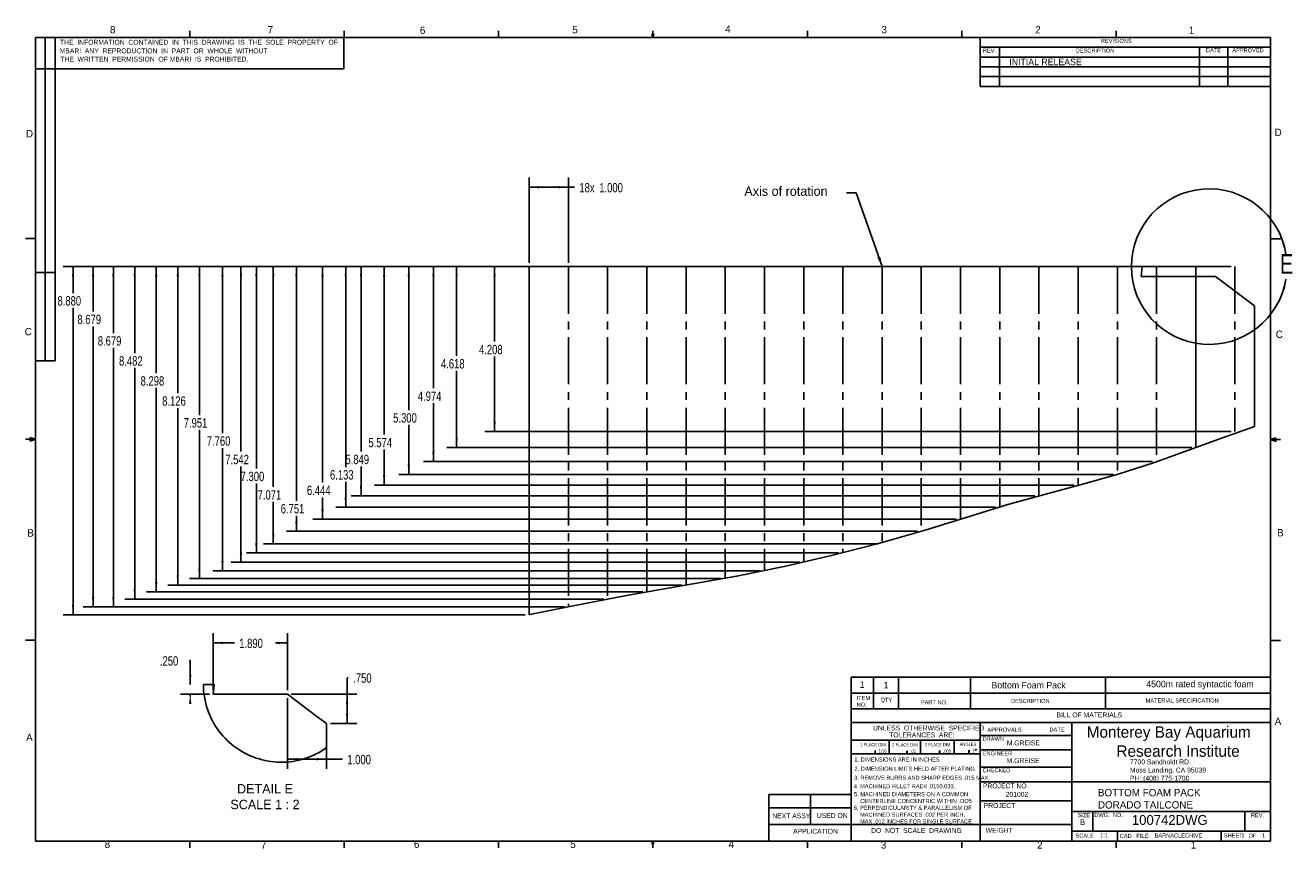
# Model space of a CAD drawing. Extents: x 0.5 to 16.6, y 0.3 to 10.8.
import ezdxf

# ---------------------------------------------------------------- set-up
doc = ezdxf.new("R2010")
doc.units = 0
doc.header["$MEASUREMENT"] = 0
doc.header["$PDSIZE"] = -1
doc.linetypes.add('SLDCENTERLINES0', pattern=[0.75, 0.6, -0.05, 0.05, -0.05])
doc.layers.get('0').update_dxf_attribs({"linetype": 'CONTINUOUS'})
doc.layers.get('DEFPOINTS').update_dxf_attribs({"linetype": 'CONTINUOUS'})
doc.dimstyles.new('SLDDIMSTYLE0', dxfattribs={"dimtxt": 0.12, "dimasz": 0.125, "dimexe": 0.125, "dimexo": 0.0625, "dimgap": 0.03, "dimtad": 0, "dimtih": 1, "dimtoh": 1, "dimdec": 3, "dimlfac": 2, "dimzin": 4, "dimtxsty": 'STANDARD', "dimcen": 0.09, "dimazin": 3, "dimtfac": 1, "dimtdec": 4, "dimtofl": 0, "dimtmove": 0, "dimatfit": 3, "dimtolj": 1, "dimtzin": 12})
doc.dimstyles.new('SLDDIMSTYLE1', dxfattribs={"dimtxt": 0.12, "dimasz": 0.125, "dimexe": 0.125, "dimexo": 0.0625, "dimgap": 0.03, "dimtad": 0, "dimtih": 1, "dimtoh": 1, "dimdec": 3, "dimlfac": 2, "dimzin": 12, "dimtxsty": 'STANDARD', "dimcen": 0.09, "dimazin": 3, "dimtfac": 1, "dimtdec": 4, "dimtofl": 0, "dimtmove": 0, "dimatfit": 3, "dimtolj": 1, "dimtzin": 12})
doc.dimstyles.new('SLDDIMSTYLE2', dxfattribs={"dimtxt": 6, "dimasz": 0.125, "dimexe": 0, "dimexo": 0.0625, "dimgap": 1.5, "dimtad": 0, "dimtih": 1, "dimtoh": 1, "dimdec": 0, "dimzin": 0, "dimtxsty": 'STANDARD', "dimcen": 0.09, "dimazin": 3, "dimtfac": 1, "dimtdec": 0, "dimtofl": 0, "dimtmove": 0, "dimatfit": 3, "dimtolj": 1, "dimtzin": 0})

# ---------------------------------------------------------------- blocks, each defined once
blk = doc.blocks.new('NOTE61')
at = {"color": 7}
for p, q in [((0.18, -0.106), (0.2, -0.106)), ((0.18, -0.126), (0.2, -0.126)), ((0.19, -0.116), (0.19, -0.096))]:
    blk.add_line(p, q, dxfattribs=at)
at = {"color": 7, "width": 0.75}
for s, height, p in [('1 PLACE DIM', 0.04167, (0, -0.042)), ('1/16', 0.0417, (0.233, -0.123))]:
    blk.add_text(s, height=height, dxfattribs=at).set_placement(p)
blk = doc.blocks.new('NOTE62')
at = {"color": 7}
for p, q in [((0.18, -0.106), (0.2, -0.106)), ((0.18, -0.126), (0.2, -0.126)), ((0.19, -0.116), (0.19, -0.096))]:
    blk.add_line(p, q, dxfattribs=at)
at = {"color": 7, "width": 0.75}
for s, height, p in [('2 PLACE DIM', 0.04167, (0, -0.042)), ('.02', 0.0417, (0.233, -0.123))]:
    blk.add_text(s, height=height, dxfattribs=at).set_placement(p)
blk = doc.blocks.new('NOTE63')
at = {"color": 7}
for p, q in [((0.18, -0.106), (0.2, -0.106)), ((0.18, -0.126), (0.2, -0.126)), ((0.19, -0.116), (0.19, -0.096))]:
    blk.add_line(p, q, dxfattribs=at)
at = {"color": 7, "width": 0.75}
for s, height, p in [('3 PLACE DIM', 0.04167, (0, -0.042)), ('.005', 0.0417, (0.233, -0.123))]:
    blk.add_text(s, height=height, dxfattribs=at).set_placement(p)
blk = doc.blocks.new('NOTE64')
at = {"color": 7}
for p, q in [((0.11, -0.106), (0.13, -0.106)), ((0.11, -0.126), (0.13, -0.126)), ((0.12, -0.116), (0.12, -0.096))]:
    blk.add_line(p, q, dxfattribs=at)
blk.add_circle((0.207, -0.091), 0.005, dxfattribs=at)
at = {"color": 7, "width": 0.75}
for s, p in [('ANGLES', (0, -0.042)), ('1', (0.163, -0.123))]:
    blk.add_text(s, height=0.0417, dxfattribs=at).set_placement(p)
blk = doc.blocks.new('*D4')
at = {"color": 7, "linetype": 'CONTINUOUS'}
for p, q in [((6.872, 7.719), (0.981, 7.719)), ((1.106, 7.719), (1.106, 7.382)), ((1.106, 3.279), (1.106, 7.192)), ((6.872, 3.279), (0.981, 3.279))]:
    blk.add_line(p, q, dxfattribs=at)
at = {"color": 7}
for points in [[(1.106, 7.719), (1.091, 7.594), (1.121, 7.594)], [(1.106, 3.279), (1.121, 3.404), (1.091, 3.404)]]:
    blk.add_solid(points, dxfattribs=at)
at = {"layer": 'DEFPOINTS', "color": 7}
for p in [(6.922, 7.719), (6.922, 3.279)]:
    blk.add_point(p, dxfattribs=at)
at = {"color": 7, "width": 0.75}
blk.add_text('8.880', height=0.12, dxfattribs=at).set_placement((0.907, 7.222))
blk = doc.blocks.new('*D5')
at = {"color": 7, "linetype": 'CONTINUOUS'}
for p, q in [((7.372, 7.719), (1.236, 7.719)), ((1.361, 7.719), (1.361, 7.147)), ((1.361, 3.379), (1.361, 6.956)), ((7.372, 3.379), (1.236, 3.379))]:
    blk.add_line(p, q, dxfattribs=at)
at = {"color": 7}
for points in [[(1.361, 7.719), (1.346, 7.594), (1.376, 7.594)], [(1.361, 3.379), (1.376, 3.504), (1.346, 3.504)]]:
    blk.add_solid(points, dxfattribs=at)
at = {"layer": 'DEFPOINTS', "color": 7}
for p in [(7.422, 7.719), (7.422, 3.379)]:
    blk.add_point(p, dxfattribs=at)
at = {"color": 7, "width": 0.75}
blk.add_text('8.679', height=0.12, dxfattribs=at).set_placement((1.162, 6.986))
blk = doc.blocks.new('*D6')
at = {"color": 7, "linetype": 'CONTINUOUS'}
for p, q in [((7.372, 7.719), (1.495, 7.719)), ((1.62, 7.719), (1.62, 6.872)), ((1.62, 3.379), (1.62, 6.681)), ((7.372, 3.379), (1.495, 3.379))]:
    blk.add_line(p, q, dxfattribs=at)
at = {"color": 7}
for points in [[(1.62, 7.719), (1.605, 7.594), (1.635, 7.594)], [(1.62, 3.379), (1.635, 3.504), (1.605, 3.504)]]:
    blk.add_solid(points, dxfattribs=at)
at = {"layer": 'DEFPOINTS', "color": 7}
for p in [(7.422, 7.719), (7.422, 3.379)]:
    blk.add_point(p, dxfattribs=at)
at = {"color": 7, "width": 0.75}
blk.add_text('8.679', height=0.12, dxfattribs=at).set_placement((1.421, 6.711))
blk = doc.blocks.new('*D7')
at = {"color": 7, "linetype": 'CONTINUOUS'}
for p, q in [((7.872, 7.719), (1.767, 7.719)), ((1.892, 7.719), (1.892, 6.616)), ((1.892, 3.478), (1.892, 6.426)), ((7.872, 3.478), (1.767, 3.478))]:
    blk.add_line(p, q, dxfattribs=at)
at = {"color": 7}
for points in [[(1.892, 7.719), (1.877, 7.594), (1.907, 7.594)], [(1.892, 3.478), (1.907, 3.603), (1.877, 3.603)]]:
    blk.add_solid(points, dxfattribs=at)
at = {"layer": 'DEFPOINTS', "color": 7}
for p in [(7.922, 7.719), (7.922, 3.478)]:
    blk.add_point(p, dxfattribs=at)
at = {"color": 7, "width": 0.75}
blk.add_text('8.482', height=0.12, dxfattribs=at).set_placement((1.692, 6.456))
blk = doc.blocks.new('*D8')
at = {"color": 7, "linetype": 'CONTINUOUS'}
for p, q in [((8.372, 7.719), (2.041, 7.719)), ((2.166, 7.719), (2.166, 6.361)), ((2.166, 3.57), (2.166, 6.171)), ((8.372, 3.57), (2.041, 3.57))]:
    blk.add_line(p, q, dxfattribs=at)
at = {"color": 7}
for points in [[(2.166, 7.719), (2.151, 7.594), (2.181, 7.594)], [(2.166, 3.57), (2.181, 3.695), (2.151, 3.695)]]:
    blk.add_solid(points, dxfattribs=at)
at = {"layer": 'DEFPOINTS', "color": 7}
for p in [(8.422, 7.719), (8.422, 3.57)]:
    blk.add_point(p, dxfattribs=at)
at = {"color": 7, "width": 0.75}
blk.add_text('8.298', height=0.12, dxfattribs=at).set_placement((1.967, 6.201))
blk = doc.blocks.new('*D9')
at = {"color": 7, "linetype": 'CONTINUOUS'}
for p, q in [((8.872, 7.719), (2.316, 7.719)), ((2.441, 7.719), (2.441, 6.106)), ((2.441, 3.656), (2.441, 5.915)), ((8.872, 3.656), (2.316, 3.656))]:
    blk.add_line(p, q, dxfattribs=at)
at = {"color": 7}
for points in [[(2.441, 7.719), (2.426, 7.594), (2.456, 7.594)], [(2.441, 3.656), (2.456, 3.781), (2.426, 3.781)]]:
    blk.add_solid(points, dxfattribs=at)
at = {"layer": 'DEFPOINTS', "color": 7}
for p in [(8.922, 7.719), (8.922, 3.656)]:
    blk.add_point(p, dxfattribs=at)
at = {"color": 7, "width": 0.75}
blk.add_text('8.126', height=0.12, dxfattribs=at).set_placement((2.242, 5.945))
blk = doc.blocks.new('*D10')
at = {"color": 7, "linetype": 'CONTINUOUS'}
for p, q in [((9.372, 7.719), (2.591, 7.719)), ((2.716, 7.719), (2.716, 5.826)), ((2.716, 3.743), (2.716, 5.636)), ((9.372, 3.743), (2.591, 3.743))]:
    blk.add_line(p, q, dxfattribs=at)
at = {"color": 7}
for points in [[(2.716, 7.719), (2.701, 7.594), (2.731, 7.594)], [(2.716, 3.743), (2.731, 3.868), (2.701, 3.868)]]:
    blk.add_solid(points, dxfattribs=at)
at = {"layer": 'DEFPOINTS', "color": 7}
for p in [(9.422, 7.719), (9.422, 3.743)]:
    blk.add_point(p, dxfattribs=at)
at = {"color": 7, "width": 0.75}
blk.add_text('7.951', height=0.12, dxfattribs=at).set_placement((2.517, 5.666))
blk = doc.blocks.new('*D11')
at = {"color": 7, "linetype": 'CONTINUOUS'}
for p, q in [((9.872, 7.719), (2.886, 7.719)), ((3.011, 7.719), (3.011, 5.595)), ((3.011, 3.839), (3.011, 5.405)), ((9.872, 3.839), (2.886, 3.839))]:
    blk.add_line(p, q, dxfattribs=at)
at = {"color": 7}
for points in [[(3.011, 7.719), (2.996, 7.594), (3.026, 7.594)], [(3.011, 3.839), (3.026, 3.964), (2.996, 3.964)]]:
    blk.add_solid(points, dxfattribs=at)
at = {"layer": 'DEFPOINTS', "color": 7}
for p in [(9.922, 7.719), (9.922, 3.839)]:
    blk.add_point(p, dxfattribs=at)
at = {"color": 7, "width": 0.75}
blk.add_text('7.760', height=0.12, dxfattribs=at).set_placement((2.811, 5.435))
blk = doc.blocks.new('*D12')
at = {"color": 7, "linetype": 'CONTINUOUS'}
for p, q in [((10.372, 7.719), (3.122, 7.719)), ((3.247, 7.719), (3.247, 5.36)), ((3.247, 3.948), (3.247, 5.169)), ((10.372, 3.948), (3.122, 3.948))]:
    blk.add_line(p, q, dxfattribs=at)
at = {"color": 7}
for points in [[(3.247, 7.719), (3.232, 7.594), (3.262, 7.594)], [(3.247, 3.948), (3.262, 4.073), (3.232, 4.073)]]:
    blk.add_solid(points, dxfattribs=at)
at = {"layer": 'DEFPOINTS', "color": 7}
for p in [(10.422, 7.719), (10.422, 3.948)]:
    blk.add_point(p, dxfattribs=at)
at = {"color": 7, "width": 0.75}
blk.add_text('7.542', height=0.12, dxfattribs=at).set_placement((3.047, 5.199))
blk = doc.blocks.new('*D13')
at = {"color": 7, "linetype": 'CONTINUOUS'}
for p, q in [((10.872, 7.719), (3.318, 7.719)), ((3.443, 7.719), (3.443, 5.144)), ((3.443, 4.069), (3.443, 4.953)), ((10.872, 4.069), (3.318, 4.069))]:
    blk.add_line(p, q, dxfattribs=at)
at = {"color": 7}
for points in [[(3.443, 7.719), (3.428, 7.594), (3.458, 7.594)], [(3.443, 4.069), (3.458, 4.194), (3.428, 4.194)]]:
    blk.add_solid(points, dxfattribs=at)
at = {"layer": 'DEFPOINTS', "color": 7}
for p in [(10.922, 7.719), (10.922, 4.069)]:
    blk.add_point(p, dxfattribs=at)
at = {"color": 7, "width": 0.75}
blk.add_text('7.300', height=0.12, dxfattribs=at).set_placement((3.243, 4.983))
blk = doc.blocks.new('*D14')
at = {"color": 7, "linetype": 'CONTINUOUS'}
for p, q in [((11.372, 7.719), (3.534, 7.719)), ((3.659, 7.719), (3.659, 4.908)), ((3.659, 4.183), (3.659, 4.717)), ((11.372, 4.183), (3.534, 4.183))]:
    blk.add_line(p, q, dxfattribs=at)
at = {"color": 7}
for points in [[(3.659, 7.719), (3.644, 7.594), (3.674, 7.594)], [(3.659, 4.183), (3.674, 4.308), (3.644, 4.308)]]:
    blk.add_solid(points, dxfattribs=at)
at = {"layer": 'DEFPOINTS', "color": 7}
for p in [(11.422, 7.719), (11.422, 4.183)]:
    blk.add_point(p, dxfattribs=at)
at = {"color": 7, "width": 0.75}
blk.add_text('7.071', height=0.12, dxfattribs=at).set_placement((3.459, 4.747))
blk = doc.blocks.new('*D15')
at = {"color": 7, "linetype": 'CONTINUOUS'}
for p, q in [((11.872, 7.719), (3.829, 7.719)), ((3.954, 7.719), (3.954, 4.731)), ((3.954, 4.343), (3.954, 4.541)), ((11.872, 4.343), (3.829, 4.343))]:
    blk.add_line(p, q, dxfattribs=at)
at = {"color": 7}
for points in [[(3.954, 7.719), (3.939, 7.594), (3.969, 7.594)], [(3.954, 4.343), (3.969, 4.468), (3.939, 4.468)]]:
    blk.add_solid(points, dxfattribs=at)
at = {"layer": 'DEFPOINTS', "color": 7}
for p in [(11.922, 7.719), (11.922, 4.343)]:
    blk.add_point(p, dxfattribs=at)
at = {"color": 7, "width": 0.75}
blk.add_text('6.751', height=0.12, dxfattribs=at).set_placement((3.754, 4.571))
blk = doc.blocks.new('*D16')
at = {"color": 7, "linetype": 'CONTINUOUS'}
for p, q in [((12.372, 7.719), (4.162, 7.719)), ((4.287, 7.719), (4.287, 4.967)), ((4.287, 4.497), (4.287, 4.776)), ((12.372, 4.497), (4.162, 4.497))]:
    blk.add_line(p, q, dxfattribs=at)
at = {"color": 7}
for points in [[(4.287, 7.719), (4.272, 7.594), (4.302, 7.594)], [(4.287, 4.497), (4.302, 4.622), (4.272, 4.622)]]:
    blk.add_solid(points, dxfattribs=at)
at = {"layer": 'DEFPOINTS', "color": 7}
for p in [(12.422, 7.719), (12.422, 4.497)]:
    blk.add_point(p, dxfattribs=at)
at = {"color": 7, "width": 0.75}
blk.add_text('6.444', height=0.12, dxfattribs=at).set_placement((4.088, 4.806))
blk = doc.blocks.new('*D17')
at = {"color": 7, "linetype": 'CONTINUOUS'}
for p, q in [((12.872, 7.719), (4.457, 7.719)), ((4.582, 7.719), (4.582, 5.163)), ((4.582, 4.652), (4.582, 4.973)), ((12.872, 4.652), (4.457, 4.652))]:
    blk.add_line(p, q, dxfattribs=at)
at = {"color": 7}
for points in [[(4.582, 7.719), (4.567, 7.594), (4.597, 7.594)], [(4.582, 4.652), (4.597, 4.777), (4.567, 4.777)]]:
    blk.add_solid(points, dxfattribs=at)
at = {"layer": 'DEFPOINTS', "color": 7}
for p in [(12.922, 7.719), (12.922, 4.652)]:
    blk.add_point(p, dxfattribs=at)
at = {"color": 7, "width": 0.75}
blk.add_text('6.133', height=0.12, dxfattribs=at).set_placement((4.382, 5.003))
blk = doc.blocks.new('*D18')
at = {"color": 7, "linetype": 'CONTINUOUS'}
for p, q in [((13.372, 7.719), (4.653, 7.719)), ((4.778, 7.719), (4.778, 5.36)), ((4.778, 4.794), (4.778, 5.169)), ((13.372, 4.794), (4.653, 4.794))]:
    blk.add_line(p, q, dxfattribs=at)
at = {"color": 7}
for points in [[(4.778, 7.719), (4.763, 7.594), (4.793, 7.594)], [(4.778, 4.794), (4.793, 4.919), (4.763, 4.919)]]:
    blk.add_solid(points, dxfattribs=at)
at = {"layer": 'DEFPOINTS', "color": 7}
for p in [(13.422, 7.719), (13.422, 4.794)]:
    blk.add_point(p, dxfattribs=at)
at = {"color": 7, "width": 0.75}
blk.add_text('5.849', height=0.12, dxfattribs=at).set_placement((4.579, 5.199))
blk = doc.blocks.new('*D19')
at = {"color": 7, "linetype": 'CONTINUOUS'}
for p, q in [((13.872, 7.719), (4.948, 7.719)), ((5.073, 7.719), (5.073, 5.576)), ((5.073, 4.932), (5.073, 5.385)), ((13.872, 4.932), (4.948, 4.932))]:
    blk.add_line(p, q, dxfattribs=at)
at = {"color": 7}
for points in [[(5.073, 7.719), (5.058, 7.594), (5.088, 7.594)], [(5.073, 4.932), (5.088, 5.057), (5.058, 5.057)]]:
    blk.add_solid(points, dxfattribs=at)
at = {"layer": 'DEFPOINTS', "color": 7}
for p in [(13.922, 7.719), (13.922, 4.932)]:
    blk.add_point(p, dxfattribs=at)
at = {"color": 7, "width": 0.75}
blk.add_text('5.574', height=0.12, dxfattribs=at).set_placement((4.873, 5.415))
blk = doc.blocks.new('*D20')
at = {"color": 7, "linetype": 'CONTINUOUS'}
for p, q in [((14.372, 7.719), (5.262, 7.719)), ((5.387, 7.719), (5.387, 5.89)), ((5.387, 5.069), (5.387, 5.699)), ((14.372, 5.069), (5.262, 5.069))]:
    blk.add_line(p, q, dxfattribs=at)
at = {"color": 7}
for points in [[(5.387, 7.719), (5.372, 7.594), (5.402, 7.594)], [(5.387, 5.069), (5.402, 5.194), (5.372, 5.194)]]:
    blk.add_solid(points, dxfattribs=at)
at = {"layer": 'DEFPOINTS', "color": 7}
for p in [(14.422, 7.719), (14.422, 5.069)]:
    blk.add_point(p, dxfattribs=at)
at = {"color": 7, "width": 0.75}
blk.add_text('5.300', height=0.12, dxfattribs=at).set_placement((5.188, 5.729))
blk = doc.blocks.new('*D21')
at = {"color": 7, "linetype": 'CONTINUOUS'}
for p, q in [((15.872, 7.719), (6.356, 7.719)), ((6.481, 7.719), (6.481, 6.762)), ((6.481, 5.615), (6.481, 6.571)), ((15.872, 5.615), (6.356, 5.615))]:
    blk.add_line(p, q, dxfattribs=at)
at = {"color": 7}
for points in [[(6.481, 7.719), (6.466, 7.594), (6.496, 7.594)], [(6.481, 5.615), (6.496, 5.74), (6.466, 5.74)]]:
    blk.add_solid(points, dxfattribs=at)
at = {"layer": 'DEFPOINTS', "color": 7}
for p in [(15.922, 7.719), (15.922, 5.615)]:
    blk.add_point(p, dxfattribs=at)
at = {"color": 7, "width": 0.75}
blk.add_text('4.208', height=0.12, dxfattribs=at).set_placement((6.282, 6.601))
blk = doc.blocks.new('*D22')
at = {"color": 7, "linetype": 'CONTINUOUS'}
for p, q in [((14.872, 7.719), (5.576, 7.719)), ((5.701, 7.719), (5.701, 6.167)), ((5.701, 5.232), (5.701, 5.976)), ((14.872, 5.232), (5.576, 5.232))]:
    blk.add_line(p, q, dxfattribs=at)
at = {"color": 7}
for points in [[(5.701, 7.719), (5.686, 7.594), (5.716, 7.594)], [(5.701, 5.232), (5.716, 5.357), (5.686, 5.357)]]:
    blk.add_solid(points, dxfattribs=at)
at = {"layer": 'DEFPOINTS', "color": 7}
for p in [(14.922, 7.719), (14.922, 5.232)]:
    blk.add_point(p, dxfattribs=at)
at = {"color": 7, "width": 0.75}
blk.add_text('4.974', height=0.12, dxfattribs=at).set_placement((5.502, 6.006))
blk = doc.blocks.new('*D23')
at = {"color": 7, "linetype": 'CONTINUOUS'}
for p, q in [((15.372, 7.719), (5.872, 7.719)), ((5.997, 7.719), (5.997, 6.581)), ((5.997, 5.41), (5.997, 6.39)), ((15.372, 5.41), (5.872, 5.41))]:
    blk.add_line(p, q, dxfattribs=at)
at = {"color": 7}
for points in [[(5.997, 7.719), (5.982, 7.594), (6.012, 7.594)], [(5.997, 5.41), (6.012, 5.535), (5.982, 5.535)]]:
    blk.add_solid(points, dxfattribs=at)
at = {"layer": 'DEFPOINTS', "color": 7}
for p in [(15.422, 7.719), (15.422, 5.41)]:
    blk.add_point(p, dxfattribs=at)
at = {"color": 7, "width": 0.75}
blk.add_text('4.618', height=0.12, dxfattribs=at).set_placement((5.797, 6.42))
blk = doc.blocks.new('*D24')
at = {"color": 7, "linetype": 'CONTINUOUS'}
for p, q in [((6.922, 7.769), (6.922, 8.857)), ((6.922, 8.732), (7.422, 8.732)), ((7.422, 7.769), (7.422, 8.857)), ((7.422, 8.732), (7.5, 8.732))]:
    blk.add_line(p, q, dxfattribs=at)
at = {"color": 7}
for points in [[(6.922, 8.732), (7.047, 8.717), (7.047, 8.747)], [(7.422, 8.732), (7.297, 8.747), (7.297, 8.717)]]:
    blk.add_solid(points, dxfattribs=at)
at = {"layer": 'DEFPOINTS', "color": 7}
for p in [(6.922, 7.719), (7.422, 7.719)]:
    blk.add_point(p, dxfattribs=at)
at = {"color": 7, "width": 0.75}
for s, p in [('18x', (7.562, 8.666)), ('1.000', (7.816, 8.666))]:
    blk.add_text(s, height=0.12, dxfattribs=at).set_placement(p)
blk = doc.blocks.new('*D25')
at = {"color": 7, "linetype": 'CONTINUOUS'}
for p, q in [((2.585, 2.696), (2.6, 2.696)), ((2.6, 2.696), (2.6, 2.39)), ((2.844, 2.265), (2.475, 2.265)), ((2.6, 2.265), (2.6, 2.235))]:
    blk.add_line(p, q, dxfattribs=at)
at = {"color": 7}
for points in [[(2.6, 2.39), (2.615, 2.515), (2.585, 2.515)], [(2.6, 2.265), (2.585, 2.14), (2.615, 2.14)]]:
    blk.add_solid(points, dxfattribs=at)
at = {"layer": 'DEFPOINTS', "color": 7}
for p in [(2.894, 2.265), (4.339, 2.39)]:
    blk.add_point(p, dxfattribs=at)
at = {"color": 7, "width": 0.75}
blk.add_text('.250', height=0.12, dxfattribs=at).set_placement((2.213, 2.63))
blk = doc.blocks.new('*D26')
at = {"color": 7, "linetype": 'CONTINUOUS'}
for p, q in [((3.839, 2.215), (3.839, 1.312)), ((4.339, 1.84), (4.339, 1.312)), ((3.839, 1.437), (4.339, 1.437)), ((4.339, 1.437), (4.54, 1.437))]:
    blk.add_line(p, q, dxfattribs=at)
at = {"color": 7}
for points in [[(3.839, 1.437), (3.964, 1.422), (3.964, 1.452)], [(4.339, 1.437), (4.214, 1.452), (4.214, 1.422)]]:
    blk.add_solid(points, dxfattribs=at)
at = {"layer": 'DEFPOINTS', "color": 7}
for p in [(3.839, 2.265), (4.339, 1.89)]:
    blk.add_point(p, dxfattribs=at)
at = {"color": 7, "width": 0.75}
blk.add_text('1.000', height=0.12, dxfattribs=at).set_placement((4.603, 1.371))
blk = doc.blocks.new('*D27')
at = {"color": 7, "linetype": 'CONTINUOUS'}
for p, q in [((4.615, 2.476), (4.6, 2.476)), ((4.6, 2.476), (4.6, 2.265)), ((3.889, 2.265), (4.725, 2.265)), ((4.6, 1.89), (4.6, 2.265)), ((4.389, 1.89), (4.725, 1.89))]:
    blk.add_line(p, q, dxfattribs=at)
at = {"color": 7}
for points in [[(4.6, 2.265), (4.585, 2.14), (4.615, 2.14)], [(4.6, 1.89), (4.615, 2.015), (4.585, 2.015)]]:
    blk.add_solid(points, dxfattribs=at)
at = {"layer": 'DEFPOINTS', "color": 7}
for p in [(3.839, 2.265), (4.339, 1.89)]:
    blk.add_point(p, dxfattribs=at)
at = {"color": 7, "width": 0.75}
blk.add_text('.750', height=0.12, dxfattribs=at).set_placement((4.678, 2.411))
blk = doc.blocks.new('*D28')
at = {"color": 7, "linetype": 'CONTINUOUS'}
for p, q in [((2.894, 2.315), (2.894, 3.044)), ((2.894, 2.919), (3.163, 2.919)), ((3.839, 2.919), (3.687, 2.919)), ((3.839, 2.315), (3.839, 3.044))]:
    blk.add_line(p, q, dxfattribs=at)
at = {"color": 7}
for points in [[(2.894, 2.919), (3.019, 2.904), (3.019, 2.934)], [(3.839, 2.919), (3.714, 2.934), (3.714, 2.904)]]:
    blk.add_solid(points, dxfattribs=at)
at = {"layer": 'DEFPOINTS', "color": 7}
for p in [(2.894, 2.265), (3.839, 2.265)]:
    blk.add_point(p, dxfattribs=at)
at = {"color": 7, "width": 0.75}
blk.add_text('1.890', height=0.12, dxfattribs=at).set_placement((3.225, 2.854))

msp = doc.modelspace()

# ---------------------------------------------------------------- linework, layer by layer
at = {"color": 255, "linetype": 'CONTINUOUS'}
for p, q in [((2.59475, 10.64207), (2.59475, 10.72687)), ((4.5635, 10.64207), (4.5635, 10.72687)), ((6.53225, 10.64207), (6.53225, 10.72687)), ((8.501, 10.64207), (8.48775, 10.68401)), ((8.51356, 10.68401), (8.48775, 10.68401)), ((8.49396, 10.68401), (8.501, 10.64207)), ((8.501, 10.64207), (8.501, 10.72687)), ((8.501, 10.64207), (8.51356, 10.68401)), ((8.50591, 10.68401), (8.501, 10.64207)), ((10.46975, 10.64207), (10.46975, 10.72687)), ((12.4385, 10.64207), (12.4385, 10.72687)), ((14.40725, 10.64207), (14.40725, 10.72687)), ((0.62625, 10.64207), (16.37625, 10.64207)), ((0.62625, 10.64207), (0.62625, 0.39207)), ((0.75125, 10.64207), (0.75125, 6.51707)), ((0.87625, 10.64207), (0.87625, 6.51707)), ((4.55649, 10.24038), (4.55649, 10.64207)), ((12.67239, 10.01707), (12.67239, 10.64207)), ((12.67239, 10.51707), (16.37625, 10.51707)), ((12.9197, 10.51707), (12.9197, 10.01707)), ((15.46928, 10.51707), (15.46928, 10.01707)), ((15.82922, 10.51707), (15.82922, 10.01707)), ((16.37625, 0.39207), (16.37625, 10.64207)), ((12.67239, 10.39207), (16.37625, 10.39207)), ((0.62625, 10.24038), (4.55649, 10.24038)), ((12.67239, 10.26707), (16.37625, 10.26707)), ((12.67239, 10.14207), (16.37625, 10.14207)), ((16.37625, 10.01707), (12.67239, 10.01707)), ((0.62625, 8.07957), (0.50125, 8.07957)), ((16.37625, 8.07529), (16.50125, 8.07529)), ((0.87625, 7.64207), (0.62625, 7.64207)), ((6.92244, 7.71876), (6.92244, 3.27866)), ((15.42244, 7.71876), (15.42244, 5.40964)), ((0.87625, 6.51707), (0.62625, 6.51707)), ((0.62625, 5.51707), (0.50125, 5.51707)), ((0.55907, 5.54108), (0.55907, 5.49449)), ((0.62625, 5.51707), (0.55907, 5.54108)), ((0.62625, 5.51707), (0.55907, 5.52611)), ((0.62625, 5.51707), (0.55907, 5.50677)), ((0.62625, 5.51707), (0.55907, 5.49449)), ((16.37625, 5.51279), (16.44343, 5.5368)), ((16.37625, 5.51279), (16.44343, 5.52183)), ((16.37625, 5.51279), (16.50125, 5.51279)), ((16.37625, 5.51279), (16.44343, 5.49021)), ((16.37625, 5.51279), (16.44343, 5.50248)), ((16.44343, 5.5368), (16.44343, 5.49021)), ((0.62625, 2.95457), (0.50125, 2.95457)), ((16.37625, 2.95029), (16.50125, 2.95029)), ((11.02889, 2.28), (11.02889, 2.4806)), ((11.02889, 2.4806), (16.37625, 2.4806)), ((11.31268, 2.28), (11.31268, 2.4806)), ((11.63053, 2.28), (11.63053, 2.4806)), ((12.54953, 2.28), (12.54953, 2.4806)), ((14.27348, 2.28), (14.27348, 2.4806)), ((16.37625, 2.28), (11.02889, 2.28)), ((11.02889, 0.39207), (11.02889, 2.28)), ((11.31268, 2.28), (11.31268, 2.07721)), ((11.63053, 2.28), (11.63053, 2.07721)), ((12.54953, 2.28), (12.54953, 2.07721)), ((14.27348, 2.28), (14.27348, 2.07721)), ((16.37625, 2.07721), (11.02889, 2.07721)), ((12.67239, 1.90398), (11.02889, 1.90398)), ((12.67239, 1.90398), (16.37625, 1.90398)), ((12.67239, 1.90398), (12.67239, 0.39207)), ((13.84349, 1.90398), (13.84349, 0.39207)), ((11.02889, 1.67712), (12.67239, 1.67712)), ((11.51392, 1.67712), (11.51392, 1.50658)), ((11.91122, 1.67712), (11.91122, 1.50658)), ((12.34207, 1.67712), (12.34207, 1.50658)), ((12.67239, 1.73977), (13.84349, 1.73977)), ((11.91122, 1.50658), (11.02889, 1.50658)), ((11.91122, 1.50658), (12.67239, 1.50658)), ((12.67239, 1.55406), (13.84349, 1.55406)), ((12.67239, 1.33604), (13.84349, 1.33604)), ((12.67239, 1.14803), (13.84349, 1.14803)), ((13.84349, 1.14803), (16.37625, 1.14803)), ((9.97625, 0.39207), (9.97625, 0.9869)), ((9.97625, 0.9869), (11.02889, 0.9869)), ((10.50883, 0.9869), (10.50883, 0.60207)), ((9.97625, 0.81367), (11.02889, 0.81367)), ((13.84349, 0.90409), (12.67239, 0.90409)), ((13.84349, 0.76707), (16.37625, 0.76707)), ((14.10989, 0.76707), (14.10989, 0.51707)), ((16.04739, 0.76707), (16.04739, 0.51707)), ((9.97625, 0.60207), (13.84349, 0.60207)), ((13.84349, 0.51707), (16.37625, 0.51707)), ((14.42239, 0.51707), (14.42239, 0.39207)), ((15.74739, 0.51707), (15.74739, 0.39207)), ((16.37625, 0.39207), (0.62625, 0.39207)), ((2.59475, 0.39207), (2.59475, 0.30727)), ((4.5635, 0.39207), (4.5635, 0.30727)), ((6.53225, 0.39207), (6.53225, 0.30727)), ((8.48775, 0.3575), (8.501, 0.39207)), ((8.51356, 0.3575), (8.48775, 0.3575)), ((8.501, 0.39207), (8.501, 0.30727)), ((8.501, 0.39207), (8.51356, 0.3575)), ((10.46975, 0.39207), (10.46975, 0.30727)), ((12.4385, 0.39207), (12.4385, 0.30727)), ((14.40725, 0.39207), (14.40725, 0.30727))]:
    msp.add_line(p, q, dxfattribs=at)
at = {"color": 7, "linetype": 'CONTINUOUS'}
for p, q in [((6.92244, 7.71876), (14.73682, 7.71876)), ((6.92244, 3.27866), (6.92244, 7.71876)), ((14.72759, 7.59376), (14.73682, 7.71876)), ((15.67244, 7.59376), (14.72759, 7.59376)), ((15.67244, 7.59376), (16.17244, 7.21876)), ((16.17244, 5.68103), (16.17244, 7.21876)), ((2.76779, 2.38994), (2.90333, 2.38994)), ((2.89409, 2.26494), (2.90333, 2.38994)), ((3.83895, 2.26494), (2.89409, 2.26494)), ((4.33895, 1.58425), (4.33895, 1.88994))]:
    msp.add_line(p, q, dxfattribs=at)
at = {"color": 255, "linetype": 'SLDCENTERLINES0'}
for p, q in [((7.42244, 7.71876), (7.42244, 3.37911)), ((7.92244, 7.71876), (7.92244, 3.47801)), ((8.42244, 7.71876), (8.42244, 3.56982)), ((8.92244, 7.71876), (8.92244, 3.6559)), ((9.42244, 7.71876), (9.42244, 3.74322)), ((9.92244, 7.71876), (9.92244, 3.83891)), ((10.42244, 7.71876), (10.42244, 3.94774)), ((10.92244, 7.71876), (10.92244, 4.06876)), ((11.42244, 7.71876), (11.42244, 4.18318)), ((11.92244, 7.71876), (11.92244, 4.34324)), ((12.42244, 7.71876), (12.42244, 4.49677)), ((12.92244, 7.71876), (12.92244, 4.65236)), ((13.42244, 7.71876), (13.42244, 4.79435)), ((13.92244, 7.71876), (13.92244, 4.93179)), ((14.42244, 7.71876), (14.42244, 5.06876)), ((14.92244, 7.71876), (14.92244, 5.23161)), ((15.92244, 7.71876), (15.92244, 5.61473))]:
    msp.add_line(p, q, dxfattribs=at)
at = {"color": 7, "linetype": 'CONTINUOUS', "flags": 128}
for points in [[(6.92258, 3.27874), (6.92959, 3.28008), (7.46353, 3.38738), (8.16331, 3.52334), (8.86567, 3.6462), (9.56794, 3.76988), (10.17444, 3.89213), (10.77714, 4.03244), (11.37612, 4.18793), (11.97114, 4.35773), (12.56223, 4.5408), (13.02694, 4.68351), (13.49531, 4.81389), (13.96523, 4.93892), (14.43272, 5.07188), (14.89495, 5.22215), (15.3291, 5.37579), (15.76189, 5.53306), (16.17347, 5.6814)], [(2.76779, 2.38994), (2.76858, 2.35043), (2.77094, 2.31097), (2.77487, 2.27164), (2.7757, 2.26494), (2.78146, 2.22584), (2.78877, 2.187), (2.79762, 2.14848), (2.808, 2.11034), (2.8199, 2.07264), (2.83328, 2.03545), (2.84814, 1.99882), (2.86444, 1.96282), (2.88216, 1.92749), (2.90128, 1.89289), (2.92176, 1.85908), (2.94357, 1.82612), (2.96667, 1.79405), (2.99104, 1.76293), (3.01662, 1.7328), (3.04339, 1.70371), (3.07129, 1.67571), (3.10028, 1.64885), (3.13032, 1.62316), (3.16136, 1.59869), (3.19335, 1.57548), (3.22624, 1.55356), (3.25998, 1.53296), (3.29451, 1.51373), (3.32978, 1.49589), (3.36573, 1.47946), (3.40231, 1.46448), (3.43946, 1.45097), (3.47711, 1.43895), (3.51521, 1.42844), (3.5537, 1.41946), (3.59252, 1.41201), (3.63161, 1.40612), (3.67089, 1.40179), (3.71032, 1.39902), (3.74983, 1.39783), (3.78936, 1.39822), (3.82883, 1.40018), (3.8682, 1.4037), (3.9074, 1.4088), (3.94636, 1.41545), (3.98503, 1.42365), (4.02334, 1.43338), (4.06123, 1.44463), (4.09864, 1.45738), (4.13552, 1.47161), (4.1718, 1.4873), (4.20742, 1.50442), (4.24234, 1.52294), (4.27649, 1.54284), (4.30982, 1.56409), (4.33895, 1.58425)], [(3.83895, 2.26494), (3.96558, 2.16997), (4.09118, 2.07577), (4.21576, 1.98234), (4.33895, 1.88994)]]:
    msp.add_lwpolyline(points, dxfattribs=at)
at = {"color": 7, "linetype": 'CONTINUOUS'}
msp.add_arc((15.59345, 7.71876), 0.99214, 9.258383, 350.738609, dxfattribs=at)
at = {"color": 7}
for points in [[(16.57266, 7.87839), (16.55946, 8.00359), (16.53021, 7.99691)], [(16.57265, 7.55909), (16.53019, 7.44057), (16.55944, 7.43389)]]:
    msp.add_solid(points, dxfattribs=at)

# ---------------------------------------------------------------- block references
for name, p in [('NOTE61', (11.14446, 1.64279)), ('NOTE62', (11.54987, 1.64063)), ('NOTE63', (11.96716, 1.64358)), ('NOTE64', (12.41125, 1.64681))]:
    msp.add_blockref(name, p)

# ---------------------------------------------------------------- texts
at = {"color": 7, "width": 0.75}
msp.add_text('E', height=0.25, dxfattribs=at).set_placement((16.49632, 7.62839))
at = {"color": 7}
for s, insert, char_height, attachment_point in [('8', (1.57625, 10.78835), 0.09375, 1), ('7', (3.58638, 10.7864), 0.09375, 1), ('6', (5.52866, 10.77987), 0.09375, 1), ('5', (7.47093, 10.78835), 0.09375, 1), ('4', (9.42169, 10.79683), 0.09375, 1), ('3', (11.41485, 10.78835), 0.09375, 1), ('2', (13.37409, 10.78835), 0.09375, 1), ('1', (15.33333, 10.77987), 0.09375, 1), ('THE  INFORMATION  CONTAINED  IN  THIS  DRAWING  IS  THE  SOLE  PROPERTY  OF', (0.93888, 10.61208), 0.0625, 1), ('MBARI  ANY  REPRODUCTION  IN  PART  OR  WHOLE  WITHOUT', (0.93496, 10.50243), 0.0625, 1), ('REV.', (12.70811, 10.50055), 0.052083, 1), ('DESCRIPTION', (13.89147, 10.50055), 0.0520833, 1), ('REVISIONS', (14.21196, 10.62381), 0.052083, 1), ('DATE', (15.5531, 10.50548), 0.052083, 1), ('APPROVED', (15.88839, 10.50548), 0.052083, 1), ('THE  WRITTEN  PERMISSION  OF MBARI  IS  PROHIBITED.', (0.94279, 10.3967), 0.0625, 1), ('INITIAL RELEASE', (13.04533, 10.37158), 0.0833333, 1), ('D', (0.50499, 9.4617), 0.09375, 1), ('D', (16.42762, 9.47836), 0.09375, 1), ('Axis of rotation', (9.66597, 8.74139), 0.12, 1), ('C', (0.48937, 6.93702), 0.09375, 1), ('C', (16.4418, 6.90343), 0.09375, 1), ('B', (0.52278, 4.36836), 0.09375, 1), ('B', (16.45931, 4.37145), 0.09375, 1), ('1', (11.13695, 2.42917), 0.08333, 1), ('1', (11.44127, 2.4221), 0.08333, 1), ('Bottom Foam Pack', (12.81722, 2.4221), 0.0833333, 1), ('4500m rated syntactic foam', (14.79149, 2.43662), 0.0833333, 1), ('ITEM', (11.09742, 2.24314), 0.052083, 1), ('NO.', (11.09857, 2.15733), 0.052083, 1), ('QTY', (11.40298, 2.21972), 0.052083, 1), ('PART NO.', (11.91641, 2.18782), 0.052083, 1), ('DESCRIPTION', (13.06704, 2.20559), 0.0520833, 1), ('MATERIAL SPECIFICATION', (14.78337, 2.21129), 0.0520833, 1), ('BILL OF MATERIALS', (13.64693, 2.03224), 0.0625, 1), ('A', (16.42952, 1.96707), 0.09375, 1), ('UNLESS  OTHERWISE  SPECIFIED', (11.30724, 1.86536), 0.0625, 1), ('TOLERANCES  ARE:', (11.51351, 1.77687), 0.0625, 1), ('APPROVALS', (12.76556, 1.83807), 0.052083, 1), ('DATE', (13.55783, 1.84005), 0.052083, 1), ('Monterey Bay Aquarium\\P       Research Institute', (14.03167, 1.8559), 0.1458333, 1), ('A', (0.50716, 1.76), 0.09375, 1), ('DRAWN', (12.70477, 1.72299), 0.052083, 1), ('M.GREISE', (13.01297, 1.67496), 0.0625, 1), ('1. DIMENSIONS ARE IN INCHES', (11.06838, 1.45816), 0.0520833, 1), ('ENGINEER', (12.70647, 1.53704), 0.052083, 1), ('2. DIMENSION LIMITS HELD AFTER PLATING.', (11.06955, 1.34081), 0.0520833, 1), ('CHECKED', (12.70407, 1.32157), 0.052083, 1), ('M.GREISE', (13.01057, 1.44848), 0.0625, 1), ('7700 Sandholdt RD.\\PMoss Landing, CA 95039\\PPH: (408) 775-1700', (14.5835, 1.43309), 0.0625, 1), ('3. REMOVE BURRS AND SHARP EDGES .015 MAX.', (11.06599, 1.22556), 0.0520833, 1), ('DETAIL E\\PSCALE 1 : 2', (3.55337, 1.11862), 0.12, 2), ('4. MACHINED FILLET RADII .0150.030.', (11.0624, 1.11761), 0.0520833, 1), ('5. MACHINED DIAMETERS ON A COMMON\\P    CENTERLINE CONCENTRIC WITHIN .OO5', (11.06443, 1.01575), 0.0520833, 1), ('PROJECT NO.', (12.70862, 1.12684), 0.0625, 1), ('201002', (12.99854, 1.0185), 0.0625, 1), ('BOTTOM FOAM PACK\\PDORADO TAILCONE\\P', (14.1747, 1.05678), 0.09375, 1), ('6. PERPENDICULARITY & PARALLELISM OF\\P    MACHINED SURFACES .002 PER INCH.\\P    MAX .012 INCHES FOR SINGLE SURFACE.', (11.06161, 0.84199), 0.0520833, 1), ('PROJECT', (12.71894, 0.8761), 0.0625, 1), ('NEXT ASSY', (10.02281, 0.7452), 0.0625, 1), ('USED ON', (10.59039, 0.7497), 0.0625, 1), ('SIZE', (13.91481, 0.74828), 0.052083, 1), ('B', (13.94577, 0.66855), 0.07292, 1), ('DWG.  NO.', (14.1292, 0.75211), 0.052083, 1), ('100742DWG', (14.60754, 0.72336), 0.125, 1), ('REV.', (16.12624, 0.74828), 0.052083, 1), ('APPLICATION', (10.2879, 0.54746), 0.0625, 1), ('DO  NOT  SCALE  DRAWING', (11.28331, 0.5581), 0.0625, 1), ('WEIGHT', (12.74311, 0.56032), 0.0625, 1), ('SCALE ', (13.88922, 0.48714), 0.052083, 1), ('1:1', (14.20251, 0.49068), 0.052083, 1), ('CAD   FILE:   ', (14.4529, 0.48429), 0.0520833, 1), ('BARNACLE\\ARCHIVE', (14.8973, 0.48916), 0.0520833, 1), ('SHEET', (15.78019, 0.49012), 0.052083, 1), ('1', (16.00418, 0.48986), 0.05208, 1), ('OF', (16.09572, 0.48765), 0.052083, 1), ('1', (16.26731, 0.49094), 0.05208, 1), ('8', (1.5084, 0.39845), 0.09375, 1), ('7', (3.50156, 0.38997), 0.09375, 1), ('6', (5.45232, 0.39845), 0.09375, 1), ('5', (7.44549, 0.39845), 0.09375, 1), ('4', (9.4641, 0.39845), 0.09375, 1), ('3', (11.40637, 0.38997), 0.09375, 1), ('2', (13.39954, 0.38997), 0.09375, 1), ('1', (15.35878, 0.38997), 0.09375, 1)]:
    msp.add_mtext(s, dxfattribs=dict(at, insert=insert, char_height=char_height, attachment_point=attachment_point))

# ---------------------------------------------------------------- dimensions: what is measured, and where the dimension line sits
dim = msp.add_linear_dim(base=(6.92244, 8.73171), p1=(6.92244, 7.71876), p2=(7.42244, 7.71876), angle=180, text='18x<>', dimstyle='SLDDIMSTYLE0')
dim.commit()
dim.dimension.update_dxf_attribs({"geometry": '*D24', "text_midpoint": (7.88859, 8.73171), "dimtype": 160})
for base, p1, p2, dimstyle, picture, middle in [((1.10606, 7.71876), (6.92244, 7.71876), (6.92244, 3.27866), 'SLDDIMSTYLE0', '*D4', (1.10606, 7.28702)), ((1.36135, 7.71876), (7.42244, 7.71876), (7.42244, 3.37911), 'SLDDIMSTYLE1', '*D5', (1.36135, 7.05137)), ((1.62023, 7.71876), (7.42244, 7.71876), (7.42244, 3.37911), 'SLDDIMSTYLE1', '*D6', (1.62023, 6.77645)), ((1.891565, 7.718763), (7.922441, 7.718763), (7.922441, 3.478006), 'SLDDIMSTYLE1', '*D7', (1.891565, 6.521157)), ((2.16649, 7.71876), (8.42244, 7.71876), (8.42244, 3.56982), 'SLDDIMSTYLE1', '*D8', (2.16649, 6.26587)), ((2.44142, 7.71876), (8.92244, 7.71876), (8.92244, 3.6559), 'SLDDIMSTYLE1', '*D9', (2.44142, 6.01058)), ((2.71635, 7.71876), (9.42244, 7.71876), (9.42244, 3.74322), 'SLDDIMSTYLE1', '*D10', (2.71635, 5.73099)), ((3.01091, 7.71876), (9.92244, 7.71876), (9.92244, 3.83891), 'SLDDIMSTYLE0', '*D11', (3.01091, 5.5)), ((3.24656, 7.71876), (10.42244, 7.71876), (10.42244, 3.94774), 'SLDDIMSTYLE1', '*D12', (3.24656, 5.26435)), ((3.44294, 7.71876), (10.92244, 7.71876), (10.92244, 4.06876), 'SLDDIMSTYLE0', '*D13', (3.44294, 5.04833)), ((3.65895, 7.71876), (11.42244, 7.71876), (11.42244, 4.18318), 'SLDDIMSTYLE1', '*D14', (3.65895, 4.81268)), ((3.95352, 7.71876), (11.92244, 7.71876), (11.92244, 4.34324), 'SLDDIMSTYLE1', '*D15', (3.95352, 4.63594)), ((4.28736, 7.71876), (12.42244, 7.71876), (12.42244, 4.49677), 'SLDDIMSTYLE1', '*D16', (4.28736, 4.8716)), ((4.58192, 7.71876), (12.92244, 7.71876), (12.92244, 4.65236), 'SLDDIMSTYLE1', '*D17', (4.58192, 5.06797)), ((4.7783, 7.71876), (13.42244, 7.71876), (13.42244, 4.79435), 'SLDDIMSTYLE1', '*D18', (4.7783, 5.26435)), ((5.07286, 7.71876), (13.92244, 7.71876), (13.92244, 4.93179), 'SLDDIMSTYLE1', '*D19', (5.07286, 5.48036)), ((5.38706, 7.71876), (14.42244, 7.71876), (14.42244, 5.06876), 'SLDDIMSTYLE0', '*D20', (5.38706, 5.79456)), ((5.70127, 7.71876), (14.92244, 7.71876), (14.92244, 5.23161), 'SLDDIMSTYLE1', '*D22', (5.70127, 6.07146)), ((5.99685, 7.71876), (15.42244, 7.71876), (15.42244, 5.40964), 'SLDDIMSTYLE1', '*D23', (5.99685, 6.48528)), ((6.48138, 7.71876), (15.92244, 7.71876), (15.92244, 5.61473), 'SLDDIMSTYLE1', '*D21', (6.48138, 6.66675)), ((2.60027, 2.38994), (4.33895, 2.38994), (2.89409, 2.26494), 'SLDDIMSTYLE0', '*D25', (2.60027, 2.69566)), ((4.60048, 1.88994), (4.33895, 1.88994), (3.83895, 2.26494), 'SLDDIMSTYLE0', '*D27', (4.60048, 2.47634))]:
    dim = msp.add_linear_dim(base=base, p1=p1, p2=p2, angle=90, dimstyle=dimstyle)
    dim.commit()
    dim.dimension.update_dxf_attribs({"geometry": picture, "text_midpoint": middle, "dimtype": 160})
for base, p1, p2, picture, middle in [((2.89409, 2.91937), (2.89409, 2.26494), (3.83895, 2.26494), '*D28', (3.42492, 2.91937)), ((3.83895, 1.43675), (3.83895, 2.26494), (4.33895, 1.88994), '*D26', (4.80225, 1.43675))]:
    dim = msp.add_linear_dim(base=base, p1=p1, p2=p2, dimstyle='SLDDIMSTYLE0')
    dim.commit()
    dim.dimension.update_dxf_attribs({"geometry": picture, "text_midpoint": middle, "dimtype": 160})

# ---------------------------------------------------------------- leaders
at = {"color": 255}
msp.add_leader([(11.42244, 7.71876), (11.09306, 8.66188), (10.96806, 8.66188)], dimstyle='SLDDIMSTYLE2', dxfattribs=at)

doc.saveas('drawing.dxf')
